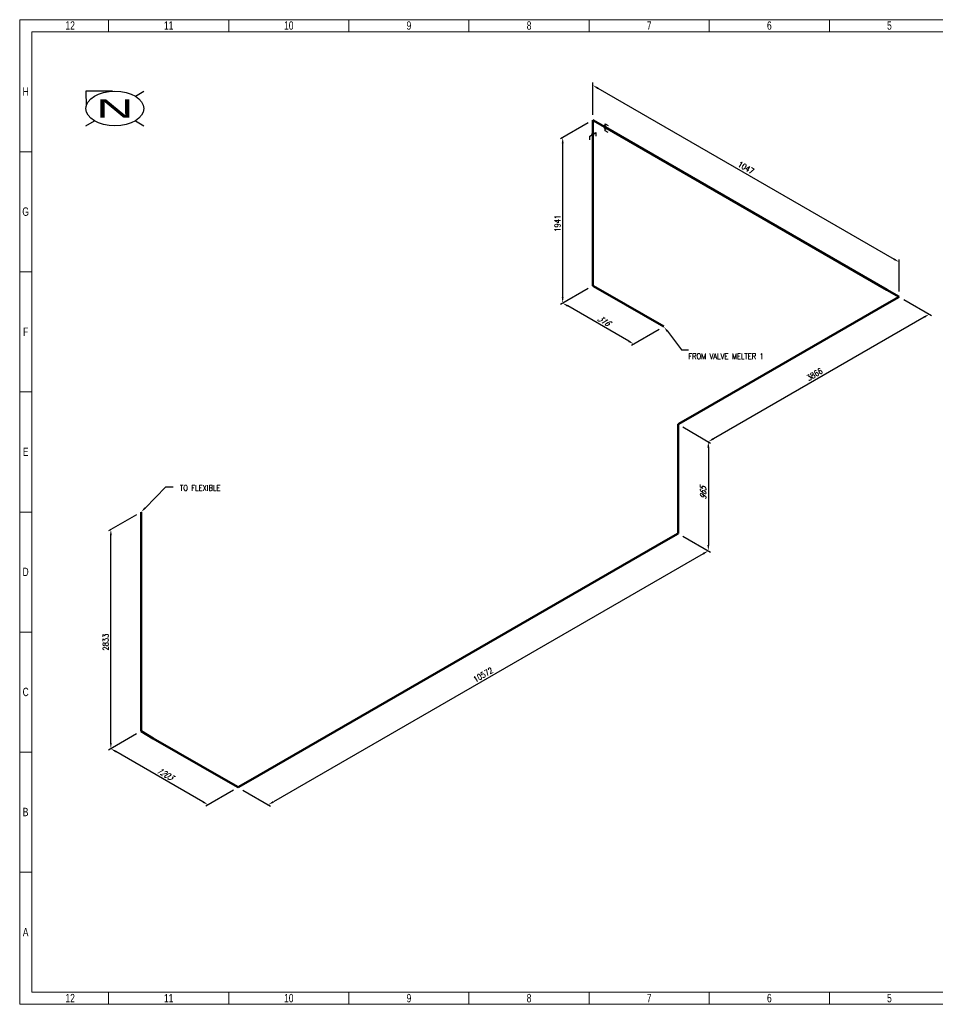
# Model space of a CAD drawing. Header units: millimetres. Extents: x 0 to 594, y -1 to 423.
# Tile 1 of 14: x 0 to 394, y -1 to 423. Entities that reach past the tile are written whole.
import ezdxf
from ezdxf import colors
from ezdxf.entities.mleader import LeaderData, LeaderLine
from ezdxf.enums import TextEntityAlignment as Align
from ezdxf.math import Vec2, Vec3

# ---------------------------------------------------------------- set-up
doc = ezdxf.new("R2010")
doc.units = ezdxf.units.MM
doc.header["$LTSCALE"] = 0.25
for name, color, linetype in [('Annotation', 7, 'Continuous'), ('Dimension', 1, 'Continuous'), ('Weld', 1, 'Continuous')]:
    doc.layers.add(name, color=color, linetype=linetype)
doc.layers.add('Pipe Small Bore', color=30, linetype='Continuous', lineweight=50)
doc.styles.add('AdskIsoAnnotation', font='romans.shx', dxfattribs={"width": 0.8, "height": 1})
doc.styles.add('AdskIsoMetric', font='romans.shx', dxfattribs={"width": 0.8, "height": 2.5})
doc.styles.add('AdskIsoMetric-30', font='romans.shx', dxfattribs={"width": 0.8, "height": 2.5})
doc.styles.add('AdskIsoMetric30', font='romans.shx', dxfattribs={"width": 0.8, "oblique": 30, "height": 2.5})
doc.styles.add('SLDTEXTSTYLE3', font='TXT', dxfattribs={"width": 0.75})
doc.styles.get("Standard").update_dxf_attribs({"font": 'arial.ttf'})
doc.dimstyles.new('AdskIsoMetric', dxfattribs={"dimtxt": 2.5, "dimasz": 2.5, "dimexe": 1, "dimexo": 2, "dimgap": 0.8, "dimtad": 1, "dimdec": 0, "dimrnd": 1, "dimzin": 0, "dimdsep": 46, "dimtxsty": 'AdskIsoMetric', "dimcen": 0, "dimclrt": 7, "dimadec": 0, "dimazin": 0, "dimtfac": 1, "dimtdec": 0, "dimtmove": 1, "dimatfit": 3, "dimfxl": 1, "dimtfill": 1, "dimfrac": 2, "dimtolj": 1, "dimtzin": 0, "dimarcsym": 0})

# ---------------------------------------------------------------- blocks, each defined once
blk = doc.blocks.new('*U2')
at = {"color": 0, "linetype": 'ByBlock', "lineweight": 25}
for p, q in [((-1, 7.48), (-12.5, 7.5)), ((-12.5, 7.5), (-12.39, 1)), ((8.84, 5.3), (12.5, 7.5)), ((-12.5, -7.5), (-8.84, -5.3)), ((8.84, -5.3), (12.5, -7.5))]:
    blk.add_line(p, q, dxfattribs=at)
at = {"color": 0, "linetype": 'ByBlock', "lineweight": -2}
blk.add_line((0, 0), (0, 0), dxfattribs=at)
blk.add_line((0, 0), (0, 0), dxfattribs=at)
blk.add_line((0, 0), (0, 0), dxfattribs=at)
blk.add_line((0, 0), (0, 0), dxfattribs=at)
blk.add_line((0, 0), (0, 0), dxfattribs=at)
at = {"color": 0, "linetype": 'ByBlock', "lineweight": 25}
blk.add_ellipse((0, 0), major_axis=(12.5, 0), ratio=0.6, dxfattribs=at)
at = {"color": 0, "linetype": 'ByBlock', "lineweight": 40, "width": 2}
blk.add_text('N', height=8, dxfattribs=at).set_placement((0, 0), align=Align.MIDDLE_CENTER)
blk = doc.blocks.new('*D15')
at = {"layer": 'Defpoints', "color": 0, "transparency": 16777216}
for p in [(246.86, 308.67), (233.87, 301.17), (277.46, 291.01)]:
    blk.add_point(p, dxfattribs=at)
at = {"layer": 'Dimension', "color": 0, "lineweight": -2, "transparency": 16777216}
for p, q in [((244.86, 307.52), (232.87, 300.59)), ((262.3, 284.76), (236.04, 299.92)), ((275.46, 289.85), (263.47, 282.93))]:
    blk.add_line(p, q, dxfattribs=at)
at = {"layer": 'Dimension', "color": 0, "transparency": 16777216}
for points in [[(236.25, 300.28), (235.83, 299.56), (233.87, 301.17)], [(262.51, 285.12), (262.1, 284.4), (264.47, 283.51)]]:
    blk.add_solid(points, dxfattribs=at)
at = {"layer": 'Dimension', "color": 7, "transparency": 16777216, "insert": (251.41, 293.63), "char_height": 2.5, "attachment_point": 5, "rotation": 330, "style": 'AdskIsoMetric30', "bg_fill": 3, "box_fill_scale": 1.1, "bg_fill_color": 256, "bg_fill_true_color": 13158600, "bg_fill_transparency": 0}
blk.add_mtext('\\A1;316', dxfattribs=at)
blk = doc.blocks.new('*D16')
at = {"layer": 'Defpoints', "color": 0, "transparency": 16777216}
for p in [(246.86, 380), (233.87, 372.5), (246.86, 308.67)]:
    blk.add_point(p, dxfattribs=at)
at = {"layer": 'Dimension', "color": 0, "lineweight": -2, "transparency": 16777216}
for p, q in [((244.86, 378.85), (232.87, 371.92)), ((233.87, 303.67), (233.87, 370)), ((244.86, 307.52), (232.87, 300.59))]:
    blk.add_line(p, q, dxfattribs=at)
at = {"layer": 'Dimension', "color": 0, "transparency": 16777216}
for points in [[(233.46, 370), (234.29, 370), (233.87, 372.5)], [(233.46, 303.67), (234.29, 303.67), (233.87, 301.17)]]:
    blk.add_solid(points, dxfattribs=at)
at = {"layer": 'Dimension', "color": 7, "transparency": 16777216, "insert": (231.63, 335.54), "char_height": 2.5, "attachment_point": 5, "rotation": 90, "style": 'AdskIsoMetric-30', "bg_fill": 3, "box_fill_scale": 1.1, "bg_fill_color": 256, "bg_fill_true_color": 13158600, "bg_fill_transparency": 0}
blk.add_mtext('\\A1;1941', dxfattribs=at)
blk = doc.blocks.new('*D17')
at = {"layer": 'Defpoints', "color": 0, "transparency": 16777216}
for p in [(246.86, 380), (378.75, 318.86), (378.75, 303.86)]:
    blk.add_point(p, dxfattribs=at)
at = {"layer": 'Dimension', "color": 0, "lineweight": -2, "transparency": 16777216}
for p, q in [((246.86, 382.31), (246.86, 396.16)), ((249.03, 393.75), (376.58, 320.11)), ((378.75, 306.17), (378.75, 320.01))]:
    blk.add_line(p, q, dxfattribs=at)
at = {"layer": 'Dimension', "color": 0, "transparency": 16777216}
for points in [[(249.24, 394.11), (248.82, 393.39), (246.86, 395)], [(376.79, 320.47), (376.37, 319.75), (378.75, 318.86)]]:
    blk.add_solid(points, dxfattribs=at)
at = {"layer": 'Dimension', "color": 7, "transparency": 16777216, "insert": (312.8, 359.52), "char_height": 2.5, "attachment_point": 5, "rotation": 330, "style": 'AdskIsoMetric-30', "bg_fill": 3, "box_fill_scale": 1.1, "bg_fill_color": 256, "bg_fill_true_color": 13158600, "bg_fill_transparency": 0}
blk.add_mtext('\\A1;1047', dxfattribs=at)
blk = doc.blocks.new('*D18')
at = {"layer": 'Defpoints', "color": 0, "transparency": 16777216}
for p in [(378.75, 303.86), (283.62, 248.93), (296.61, 241.43)]:
    blk.add_point(p, dxfattribs=at)
at = {"layer": 'Dimension', "color": 0, "lineweight": -2, "transparency": 16777216}
for p, q in [((380.75, 302.7), (392.74, 295.78)), ((389.57, 295.11), (298.77, 242.68)), ((285.62, 247.78), (297.61, 240.86))]:
    blk.add_line(p, q, dxfattribs=at)
at = {"layer": 'Dimension', "color": 0, "transparency": 16777216}
for points in [[(389.36, 295.47), (389.78, 294.75), (391.74, 296.36)], [(298.56, 243.05), (298.98, 242.32), (296.61, 241.43)]]:
    blk.add_solid(points, dxfattribs=at)
at = {"layer": 'Dimension', "color": 7, "transparency": 16777216, "insert": (342.37, 270.44), "char_height": 2.5, "attachment_point": 5, "rotation": 30, "style": 'AdskIsoMetric-30', "bg_fill": 3, "box_fill_scale": 1.1, "bg_fill_color": 256, "bg_fill_true_color": 13158600, "bg_fill_transparency": 0}
blk.add_mtext('\\A1;3866', dxfattribs=at)
blk = doc.blocks.new('*D19')
at = {"layer": 'Defpoints', "color": 0, "transparency": 16777216}
for p in [(283.62, 248.93), (283.62, 201.92), (296.61, 194.42)]:
    blk.add_point(p, dxfattribs=at)
at = {"layer": 'Dimension', "color": 0, "lineweight": -2, "transparency": 16777216}
for p, q in [((285.62, 247.78), (297.61, 240.86)), ((296.61, 238.93), (296.61, 196.92)), ((285.62, 200.76), (297.61, 193.84))]:
    blk.add_line(p, q, dxfattribs=at)
at = {"layer": 'Dimension', "color": 0, "transparency": 16777216}
for points in [[(296.19, 238.93), (297.02, 238.93), (296.61, 241.43)], [(296.19, 196.92), (297.02, 196.92), (296.61, 194.42)]]:
    blk.add_solid(points, dxfattribs=at)
at = {"layer": 'Dimension', "color": 7, "transparency": 16777216, "insert": (294.37, 219.22), "char_height": 2.5, "attachment_point": 5, "rotation": 90, "style": 'AdskIsoMetric30', "bg_fill": 3, "box_fill_scale": 1.1, "bg_fill_color": 256, "bg_fill_true_color": 13158600, "bg_fill_transparency": 0}
blk.add_mtext('\\A1;965', dxfattribs=at)
blk = doc.blocks.new('*D20')
at = {"layer": 'Defpoints', "color": 0, "transparency": 16777216}
for p in [(283.62, 201.92), (94.09, 92.5), (107.09, 85)]:
    blk.add_point(p, dxfattribs=at)
at = {"layer": 'Dimension', "color": 0, "lineweight": -2, "transparency": 16777216}
for p, q in [((285.62, 200.76), (297.61, 193.84)), ((294.44, 193.17), (109.25, 86.25)), ((96.09, 91.34), (108.09, 84.42))]:
    blk.add_line(p, q, dxfattribs=at)
at = {"layer": 'Dimension', "color": 0, "transparency": 16777216}
for points in [[(294.23, 193.53), (294.65, 192.81), (296.61, 194.42)], [(109.04, 86.61), (109.46, 85.89), (107.09, 85)]]:
    blk.add_solid(points, dxfattribs=at)
at = {"layer": 'Dimension', "color": 7, "transparency": 16777216, "insert": (199.61, 141), "char_height": 2.5, "attachment_point": 5, "rotation": 30, "style": 'AdskIsoMetric-30', "bg_fill": 3, "box_fill_scale": 1.1, "bg_fill_color": 256, "bg_fill_true_color": 13158600, "bg_fill_transparency": 0}
blk.add_mtext('\\A1;10572', dxfattribs=at)
blk = doc.blocks.new('*D21')
at = {"layer": 'Defpoints', "color": 0, "transparency": 16777216}
for p in [(52.25, 116.66), (39.26, 109.16), (94.09, 92.5)]:
    blk.add_point(p, dxfattribs=at)
at = {"layer": 'Dimension', "color": 0, "lineweight": -2, "transparency": 16777216}
for p, q in [((50.25, 115.5), (38.26, 108.58)), ((78.94, 86.25), (41.43, 107.91)), ((92.09, 91.34), (80.1, 84.42))]:
    blk.add_line(p, q, dxfattribs=at)
at = {"layer": 'Dimension', "color": 0, "transparency": 16777216}
for points in [[(41.64, 108.27), (41.22, 107.55), (39.26, 109.16)], [(79.15, 86.61), (78.73, 85.89), (81.1, 85)]]:
    blk.add_solid(points, dxfattribs=at)
at = {"layer": 'Dimension', "color": 7, "transparency": 16777216, "insert": (62.42, 98.37), "char_height": 2.5, "attachment_point": 5, "rotation": 330, "style": 'AdskIsoMetric30', "bg_fill": 3, "box_fill_scale": 1.1, "bg_fill_color": 256, "bg_fill_true_color": 13158600, "bg_fill_transparency": 0}
blk.add_mtext('\\A1;1203', dxfattribs=at)
blk = doc.blocks.new('*D22')
at = {"layer": 'Defpoints', "color": 0, "transparency": 16777216}
for p in [(52.25, 211.08), (39.26, 203.58), (52.25, 116.66)]:
    blk.add_point(p, dxfattribs=at)
at = {"layer": 'Dimension', "color": 0, "lineweight": -2, "transparency": 16777216}
for p, q in [((50.25, 209.92), (38.26, 203)), ((39.26, 111.66), (39.26, 201.08)), ((50.25, 115.5), (38.26, 108.58))]:
    blk.add_line(p, q, dxfattribs=at)
at = {"layer": 'Dimension', "color": 0, "transparency": 16777216}
for points in [[(38.85, 201.08), (39.68, 201.08), (39.26, 203.58)], [(38.85, 111.66), (39.68, 111.66), (39.26, 109.16)]]:
    blk.add_solid(points, dxfattribs=at)
at = {"layer": 'Dimension', "color": 7, "transparency": 16777216, "insert": (37.02, 155.07), "char_height": 2.5, "attachment_point": 5, "rotation": 90, "style": 'AdskIsoMetric-30', "bg_fill": 3, "box_fill_scale": 1.1, "bg_fill_color": 256, "bg_fill_true_color": 13158600, "bg_fill_transparency": 0}
blk.add_mtext('\\A1;2833', dxfattribs=at)
blk = doc.blocks.new('Elbow-1-Iso2DSkew90')
at = {"color": 0, "linetype": 'ByBlock', "lineweight": -2, "extrusion": (-1.85216e-11, -0.816497, -0.57735)}
for p, q in [((0, 0), (-5.3, 3.06)), ((5.3, 3.06), (0, 0)), ((0, 0), (0, 0))]:
    blk.add_line(p, q, dxfattribs=at)
blk = doc.blocks.new('Elbow-2-Iso2DSkew90')
at = {"color": 0, "linetype": 'ByBlock', "lineweight": -2, "extrusion": (0.707107, 0.408248, -0.57735)}
for p, q in [((0, 0), (0, 6.12)), ((0, 0), (0, 0)), ((5.3, -3.06), (0, 0))]:
    blk.add_line(p, q, dxfattribs=at)
blk = doc.blocks.new('Elbow-1-Iso2DSkew180')
at = {"color": 0, "linetype": 'ByBlock', "lineweight": -2, "extrusion": (-0.707107, 0.408248, -0.57735)}
for p, q in [((0, 6.12), (0, 0)), ((0, 0), (-5.3, -3.06)), ((0, 0), (0, 0))]:
    blk.add_line(p, q, dxfattribs=at)
blk = doc.blocks.new('Elbow-3-Iso2DSkew90')
at = {"color": 0, "linetype": 'ByBlock', "lineweight": -2, "extrusion": (0.707107, -0.408248, 0.57735)}
for p, q in [((5.3, 3.06), (0, 0)), ((0, 0), (0, -6.12)), ((0, 0), (0, 0))]:
    blk.add_line(p, q, dxfattribs=at)
blk = doc.blocks.new('Elbow-4-Iso2DSkew90')
at = {"color": 0, "linetype": 'ByBlock', "lineweight": -2, "extrusion": (5.55647e-11, -0.816497, -0.57735)}
for p, q in [((-5.3, 3.06), (0, 0)), ((0, 0), (-5.3, -3.06)), ((0, 0), (0, 0))]:
    blk.add_line(p, q, dxfattribs=at)
blk = doc.blocks.new('Elbow-5-Iso2DSkew90')
at = {"color": 0, "linetype": 'ByBlock', "lineweight": -2, "extrusion": (0.707107, 0.408248, -0.57735)}
for p, q in [((0, 0), (0, 6.12)), ((0, 0), (0, 0)), ((5.3, -3.06), (0, 0))]:
    blk.add_line(p, q, dxfattribs=at)
blk = doc.blocks.new('Elbow-1-Iso2DSkew0')
at = {"color": 0, "linetype": 'ByBlock', "lineweight": -2, "extrusion": (0.707107, 0.408248, -0.57735)}
for p, q in [((0, 0), (5.3, -3.06)), ((0, 0), (0, 0)), ((0, -6.12), (0, 0))]:
    blk.add_line(p, q, dxfattribs=at)
blk = doc.blocks.new('SocketWeld-2-IsoRight')
blk.add_hatch(color=256).paths.add_polyline_path([(0.006, -0.044), (0.006, -0.044), (0.006, -0.044), (0.006, -0.044), (0.006, -0.044), (0.007, -0.044), (0.007, -0.044), (0.007, -0.044), (0.007, -0.044), (0.007, -0.044), (0.008, -0.044), (0.008, -0.044), (0.008, -0.044), (0.008, -0.044), (0.009, -0.044), (0.009, -0.044), (0.009, -0.044), (0.009, -0.044), (0.009, -0.044), (0.01, -0.044), (0.01, -0.044), (0.01, -0.044), (0.01, -0.044), (0.01, -0.045), (0.011, -0.045), (0.011, -0.045), (0.011, -0.045), (0.011, -0.045), (0.012, -0.045), (0.012, -0.045), (0.012, -0.045), (0.012, -0.045), (0.012, -0.045), (0.013, -0.045), (0.013, -0.045), (0.013, -0.045), (0.013, -0.045), (0.013, -0.045), (0.014, -0.045), (0.014, -0.045), (0.014, -0.045), (0.014, -0.045), (0.015, -0.045), (0.015, -0.045), (0.015, -0.045), (0.015, -0.045), (0.015, -0.046), (0.016, -0.046), (0.016, -0.046), (0.016, -0.046), (0.016, -0.046), (0.016, -0.046), (0.016, -0.046), (0.017, -0.045), (0.017, -0.045), (0.017, -0.045), (0.017, -0.045), (0.017, -0.045), (0.018, -0.045), (0.018, -0.045), (0.018, -0.045), (0.018, -0.045), (0.018, -0.045), (0.018, -0.045), (0.019, -0.045), (0.019, -0.045), (0.019, -0.045), (0.019, -0.045), (0.019, -0.045), (0.02, -0.045), (0.02, -0.045), (0.02, -0.045), (0.02, -0.045), (0.02, -0.045), (0.02, -0.044), (0.021, -0.044), (0.021, -0.044), (0.021, -0.044), (0.021, -0.044), (0.021, -0.044), (0.022, -0.044), (0.022, -0.044), (0.022, -0.044), (0.022, -0.044), (0.022, -0.044), (0.022, -0.044), (0.023, -0.044), (0.023, -0.044), (0.023, -0.044), (0.023, -0.044), (0.023, -0.044), (0.024, -0.044), (0.024, -0.044), (0.024, -0.044), (0.024, -0.044), (0.024, -0.043), (0.024, -0.043), (0.025, -0.043), (0.025, -0.043), (0.025, -0.043), (0.025, -0.043), (0.025, -0.043), (0.025, -0.043), (0.025, -0.043), (0.026, -0.043), (0.026, -0.043), (0.026, -0.042), (0.026, -0.042), (0.026, -0.042), (0.026, -0.042), (0.026, -0.042), (0.026, -0.042), (0.027, -0.042), (0.027, -0.042), (0.027, -0.041), (0.027, -0.041), (0.027, -0.041), (0.027, -0.041), (0.027, -0.041), (0.028, -0.041), (0.028, -0.041), (0.028, -0.04), (0.028, -0.04), (0.028, -0.04), (0.028, -0.04), (0.028, -0.04), (0.028, -0.04), (0.029, -0.04), (0.029, -0.04), (0.029, -0.039), (0.029, -0.039), (0.029, -0.039), (0.029, -0.039), (0.029, -0.039), (0.03, -0.039), (0.03, -0.039), (0.03, -0.038), (0.03, -0.038), (0.03, -0.038), (0.03, -0.038), (0.03, -0.038), (0.03, -0.038), (0.031, -0.038), (0.031, -0.038), (0.031, -0.037), (0.031, -0.037), (0.031, -0.037), (0.031, -0.037), (0.031, -0.037), (0.032, -0.037), (0.032, -0.037), (0.032, -0.037), (0.032, -0.036), (0.032, -0.036), (0.032, -0.036), (0.032, -0.036), (0.032, -0.035), (0.032, -0.035), (0.032, -0.035), (0.032, -0.035), (0.032, -0.035), (0.032, -0.034), (0.032, -0.034), (0.032, -0.034), (0.032, -0.034), (0.033, -0.034), (0.033, -0.033), (0.033, -0.033), (0.033, -0.033), (0.033, -0.033), (0.033, -0.033), (0.033, -0.032), (0.033, -0.032), (0.033, -0.032), (0.033, -0.032), (0.033, -0.032), (0.033, -0.031), (0.033, -0.031), (0.033, -0.031), (0.034, -0.031), (0.034, -0.03), (0.034, -0.03), (0.034, -0.03), (0.034, -0.03), (0.034, -0.03), (0.034, -0.029), (0.034, -0.029), (0.034, -0.029), (0.034, -0.029), (0.034, -0.029), (0.034, -0.028), (0.034, -0.028), (0.034, -0.028), (0.035, -0.028), (0.035, -0.028), (0.035, -0.027), (0.035, -0.027), (0.035, -0.027), (0.035, -0.027), (0.035, -0.027), (0.035, -0.027), (0.035, -0.026), (0.035, -0.026), (0.035, -0.026), (0.035, -0.026), (0.035, -0.025), (0.035, -0.025), (0.035, -0.025), (0.035, -0.024), (0.035, -0.024), (0.035, -0.024), (0.035, -0.024), (0.035, -0.023), (0.035, -0.023), (0.035, -0.023), (0.035, -0.023), (0.035, -0.022), (0.035, -0.022), (0.035, -0.022), (0.035, -0.022), (0.035, -0.021), (0.035, -0.021), (0.035, -0.021), (0.035, -0.021), (0.035, -0.02), (0.035, -0.02), (0.035, -0.02), (0.035, -0.02), (0.035, -0.019), (0.035, -0.019), (0.035, -0.019), (0.035, -0.018), (0.035, -0.018), (0.035, -0.018), (0.035, -0.018), (0.035, -0.017), (0.035, -0.017), (0.035, -0.017), (0.035, -0.017), (0.035, -0.016), (0.035, -0.016), (0.035, -0.016), (0.035, -0.016), (0.035, -0.015), (0.035, -0.015), (0.035, -0.015), (0.035, -0.015), (0.035, -0.014), (0.035, -0.014), (0.035, -0.014), (0.035, -0.014), (0.035, -0.013), (0.035, -0.013), (0.035, -0.013), (0.035, -0.013), (0.035, -0.012), (0.035, -0.012), (0.034, -0.012), (0.034, -0.011), (0.034, -0.011), (0.034, -0.011), (0.034, -0.011), (0.034, -0.01), (0.034, -0.01), (0.034, -0.01), (0.034, -0.009), (0.034, -0.009), (0.034, -0.009), (0.034, -0.009), (0.034, -0.008), (0.034, -0.008), (0.033, -0.008), (0.033, -0.007), (0.033, -0.007), (0.033, -0.007), (0.033, -0.007), (0.033, -0.006), (0.033, -0.006), (0.033, -0.006), (0.033, -0.005), (0.033, -0.005), (0.033, -0.005), (0.033, -0.005), (0.033, -0.004), (0.033, -0.004), (0.032, -0.004), (0.032, -0.003), (0.032, -0.003), (0.032, -0.003), (0.032, -0.003), (0.032, -0.002), (0.032, -0.002), (0.032, -0.002), (0.032, -0.001), (0.032, -0.001), (0.032, -0.001), (0.032, -0.001), (0.032, 0), (0.032, 0), (0.032, 0), (0.032, 0), (0.031, 0.001), (0.031, 0.001), (0.031, 0.001), (0.031, 0.001), (0.031, 0.002), (0.031, 0.002), (0.031, 0.002), (0.03, 0.003), (0.03, 0.003), (0.03, 0.003), (0.03, 0.003), (0.03, 0.004), (0.03, 0.004), (0.03, 0.004), (0.03, 0.005), (0.029, 0.005), (0.029, 0.005), (0.029, 0.006), (0.029, 0.006), (0.029, 0.006), (0.029, 0.006), (0.029, 0.007), (0.028, 0.007), (0.028, 0.007), (0.028, 0.008), (0.028, 0.008), (0.028, 0.008), (0.028, 0.008), (0.028, 0.009), (0.028, 0.009), (0.027, 0.009), (0.027, 0.01), (0.027, 0.01), (0.027, 0.01), (0.027, 0.01), (0.027, 0.011), (0.027, 0.011), (0.026, 0.011), (0.026, 0.012), (0.026, 0.012), (0.026, 0.012), (0.026, 0.012), (0.026, 0.013), (0.026, 0.013), (0.026, 0.013), (0.025, 0.014), (0.025, 0.014), (0.025, 0.014), (0.025, 0.014), (0.025, 0.014), (0.025, 0.015), (0.025, 0.015), (0.024, 0.015), (0.024, 0.015), (0.024, 0.016), (0.024, 0.016), (0.024, 0.016), (0.024, 0.017), (0.023, 0.017), (0.023, 0.017), (0.023, 0.017), (0.023, 0.018), (0.023, 0.018), (0.022, 0.018), (0.022, 0.018), (0.022, 0.019), (0.022, 0.019), (0.022, 0.019), (0.022, 0.019), (0.021, 0.02), (0.021, 0.02), (0.021, 0.02), (0.021, 0.02), (0.021, 0.021), (0.02, 0.021), (0.02, 0.021), (0.02, 0.021), (0.02, 0.022), (0.02, 0.022), (0.02, 0.022), (0.019, 0.022), (0.019, 0.023), (0.019, 0.023), (0.019, 0.023), (0.019, 0.023), (0.018, 0.024), (0.018, 0.024), (0.018, 0.024), (0.018, 0.025), (0.018, 0.025), (0.018, 0.025), (0.017, 0.025), (0.017, 0.026), (0.017, 0.026), (0.017, 0.026), (0.017, 0.026), (0.016, 0.027), (0.016, 0.027), (0.016, 0.027), (0.016, 0.027), (0.016, 0.027), (0.016, 0.028), (0.015, 0.028), (0.015, 0.028), (0.015, 0.028), (0.015, 0.028), (0.015, 0.029), (0.014, 0.029), (0.014, 0.029), (0.014, 0.029), (0.014, 0.029), (0.013, 0.03), (0.013, 0.03), (0.013, 0.03), (0.013, 0.03), (0.013, 0.03), (0.012, 0.031), (0.012, 0.031), (0.012, 0.031), (0.012, 0.031), (0.012, 0.031), (0.011, 0.032), (0.011, 0.032), (0.011, 0.032), (0.011, 0.032), (0.01, 0.032), (0.01, 0.033), (0.01, 0.033), (0.01, 0.033), (0.01, 0.033), (0.009, 0.033), (0.009, 0.034), (0.009, 0.034), (0.009, 0.034), (0.009, 0.034), (0.008, 0.034), (0.008, 0.035), (0.008, 0.035), (0.008, 0.035), (0.007, 0.035), (0.007, 0.035), (0.007, 0.036), (0.007, 0.036), (0.007, 0.036), (0.006, 0.036), (0.006, 0.037), (0.006, 0.037), (0.006, 0.037), (0.006, 0.037), (0.006, 0.037), (0.005, 0.037), (0.005, 0.037), (0.005, 0.038), (0.005, 0.038), (0.004, 0.038), (0.004, 0.038), (0.004, 0.038), (0.004, 0.038), (0.003, 0.038), (0.003, 0.038), (0.003, 0.039), (0.003, 0.039), (0.003, 0.039), (0.002, 0.039), (0.002, 0.039), (0.002, 0.039), (0.002, 0.039), (0.001, 0.039), (0.001, 0.04), (0.001, 0.04), (0.001, 0.04), (0.001, 0.04), (0, 0.04), (0, 0.04), (0, 0.04), (0, 0.041), (-0.001, 0.041), (-0.001, 0.041), (-0.001, 0.041), (-0.001, 0.041), (-0.001, 0.041), (-0.002, 0.041), (-0.002, 0.041), (-0.002, 0.042), (-0.002, 0.042), (-0.003, 0.042), (-0.003, 0.042), (-0.003, 0.042), (-0.003, 0.042), (-0.004, 0.042), (-0.004, 0.042), (-0.004, 0.043), (-0.004, 0.043), (-0.004, 0.043), (-0.005, 0.043), (-0.005, 0.043), (-0.005, 0.043), (-0.005, 0.043), (-0.006, 0.044), (-0.006, 0.044), (-0.006, 0.044), (-0.006, 0.044), (-0.006, 0.044), (-0.006, 0.044), (-0.007, 0.044), (-0.007, 0.044), (-0.007, 0.044), (-0.007, 0.044), (-0.007, 0.044), (-0.008, 0.044), (-0.008, 0.044), (-0.008, 0.044), (-0.008, 0.044), (-0.009, 0.044), (-0.009, 0.044), (-0.009, 0.044), (-0.009, 0.044), (-0.009, 0.044), (-0.01, 0.044), (-0.01, 0.044), (-0.01, 0.044), (-0.01, 0.044), (-0.01, 0.045), (-0.011, 0.045), (-0.011, 0.045), (-0.011, 0.045), (-0.011, 0.045), (-0.012, 0.045), (-0.012, 0.045), (-0.012, 0.045), (-0.012, 0.045), (-0.012, 0.045), (-0.013, 0.045), (-0.013, 0.045), (-0.013, 0.045), (-0.013, 0.045), (-0.013, 0.045), (-0.014, 0.045), (-0.014, 0.045), (-0.014, 0.045), (-0.014, 0.045), (-0.015, 0.045), (-0.015, 0.045), (-0.015, 0.045), (-0.015, 0.045), (-0.015, 0.046), (-0.016, 0.046), (-0.016, 0.046), (-0.016, 0.046), (-0.016, 0.046), (-0.016, 0.046), (-0.016, 0.046), (-0.017, 0.045), (-0.017, 0.045), (-0.017, 0.045), (-0.017, 0.045), (-0.017, 0.045), (-0.018, 0.045), (-0.018, 0.045), (-0.018, 0.045), (-0.018, 0.045), (-0.018, 0.045), (-0.018, 0.045), (-0.019, 0.045), (-0.019, 0.045), (-0.019, 0.045), (-0.019, 0.045), (-0.019, 0.045), (-0.02, 0.045), (-0.02, 0.045), (-0.02, 0.045), (-0.02, 0.045), (-0.02, 0.045), (-0.02, 0.044), (-0.021, 0.044), (-0.021, 0.044), (-0.021, 0.044), (-0.021, 0.044), (-0.021, 0.044), (-0.022, 0.044), (-0.022, 0.044), (-0.022, 0.044), (-0.022, 0.044), (-0.022, 0.044), (-0.022, 0.044), (-0.023, 0.044), (-0.023, 0.044), (-0.023, 0.044), (-0.023, 0.044), (-0.023, 0.044), (-0.024, 0.044), (-0.024, 0.044), (-0.024, 0.044), (-0.024, 0.044), (-0.024, 0.043), (-0.024, 0.043), (-0.025, 0.043), (-0.025, 0.043), (-0.025, 0.043), (-0.025, 0.043), (-0.025, 0.043), (-0.025, 0.043), (-0.025, 0.043), (-0.026, 0.043), (-0.026, 0.043), (-0.026, 0.042), (-0.026, 0.042), (-0.026, 0.042), (-0.026, 0.042), (-0.026, 0.042), (-0.026, 0.042), (-0.027, 0.042), (-0.027, 0.042), (-0.027, 0.041), (-0.027, 0.041), (-0.027, 0.041), (-0.027, 0.041), (-0.027, 0.041), (-0.028, 0.041), (-0.028, 0.041), (-0.028, 0.04), (-0.028, 0.04), (-0.028, 0.04), (-0.028, 0.04), (-0.028, 0.04), (-0.028, 0.04), (-0.029, 0.04), (-0.029, 0.04), (-0.029, 0.039), (-0.029, 0.039), (-0.029, 0.039), (-0.029, 0.039), (-0.029, 0.039), (-0.03, 0.039), (-0.03, 0.039), (-0.03, 0.038), (-0.03, 0.038), (-0.03, 0.038), (-0.03, 0.038), (-0.03, 0.038), (-0.03, 0.038), (-0.031, 0.038), (-0.031, 0.038), (-0.031, 0.037), (-0.031, 0.037), (-0.031, 0.037), (-0.031, 0.037), (-0.031, 0.037), (-0.032, 0.037), (-0.032, 0.037), (-0.032, 0.037), (-0.032, 0.036), (-0.032, 0.036), (-0.032, 0.036), (-0.032, 0.036), (-0.032, 0.035), (-0.032, 0.035), (-0.032, 0.035), (-0.032, 0.035), (-0.032, 0.035), (-0.032, 0.034), (-0.032, 0.034), (-0.032, 0.034), (-0.032, 0.034), (-0.033, 0.034), (-0.033, 0.033), (-0.033, 0.033), (-0.033, 0.033), (-0.033, 0.033), (-0.033, 0.033), (-0.033, 0.032), (-0.033, 0.032), (-0.033, 0.032), (-0.033, 0.032), (-0.033, 0.032), (-0.033, 0.031), (-0.033, 0.031), (-0.033, 0.031), (-0.034, 0.031), (-0.034, 0.03), (-0.034, 0.03), (-0.034, 0.03), (-0.034, 0.03), (-0.034, 0.03), (-0.034, 0.029), (-0.034, 0.029), (-0.034, 0.029), (-0.034, 0.029), (-0.034, 0.029), (-0.034, 0.028), (-0.034, 0.028), (-0.034, 0.028), (-0.035, 0.028), (-0.035, 0.028), (-0.035, 0.027), (-0.035, 0.027), (-0.035, 0.027), (-0.035, 0.027), (-0.035, 0.027), (-0.035, 0.027), (-0.035, 0.026), (-0.035, 0.026), (-0.035, 0.026), (-0.035, 0.026), (-0.035, 0.025), (-0.035, 0.025), (-0.035, 0.025), (-0.035, 0.024), (-0.035, 0.024), (-0.035, 0.024), (-0.035, 0.024), (-0.035, 0.023), (-0.035, 0.023), (-0.035, 0.023), (-0.035, 0.023), (-0.035, 0.022), (-0.035, 0.022), (-0.035, 0.022), (-0.035, 0.022), (-0.035, 0.021), (-0.035, 0.021), (-0.035, 0.021), (-0.035, 0.021), (-0.035, 0.02), (-0.035, 0.02), (-0.035, 0.02), (-0.035, 0.02), (-0.035, 0.019), (-0.035, 0.019), (-0.035, 0.019), (-0.035, 0.018), (-0.035, 0.018), (-0.035, 0.018), (-0.035, 0.018), (-0.035, 0.017), (-0.035, 0.017), (-0.035, 0.017), (-0.035, 0.017), (-0.035, 0.016), (-0.035, 0.016), (-0.035, 0.016), (-0.035, 0.016), (-0.035, 0.015), (-0.035, 0.015), (-0.035, 0.015), (-0.035, 0.015), (-0.035, 0.014), (-0.035, 0.014), (-0.035, 0.014), (-0.035, 0.014), (-0.035, 0.013), (-0.035, 0.013), (-0.035, 0.013), (-0.035, 0.013), (-0.035, 0.012), (-0.035, 0.012), (-0.034, 0.012), (-0.034, 0.011), (-0.034, 0.011), (-0.034, 0.011), (-0.034, 0.011), (-0.034, 0.01), (-0.034, 0.01), (-0.034, 0.01), (-0.034, 0.009), (-0.034, 0.009), (-0.034, 0.009), (-0.034, 0.009), (-0.034, 0.008), (-0.034, 0.008), (-0.033, 0.008), (-0.033, 0.007), (-0.033, 0.007), (-0.033, 0.007), (-0.033, 0.007), (-0.033, 0.006), (-0.033, 0.006), (-0.033, 0.006), (-0.033, 0.005), (-0.033, 0.005), (-0.033, 0.005), (-0.033, 0.005), (-0.033, 0.004), (-0.033, 0.004), (-0.032, 0.004), (-0.032, 0.003), (-0.032, 0.003), (-0.032, 0.003), (-0.032, 0.003), (-0.032, 0.002), (-0.032, 0.002), (-0.032, 0.002), (-0.032, 0.001), (-0.032, 0.001), (-0.032, 0.001), (-0.032, 0.001), (-0.032, 0), (-0.032, 0), (-0.032, 0), (-0.032, 0), (-0.031, -0.001), (-0.031, -0.001), (-0.031, -0.001), (-0.031, -0.001), (-0.031, -0.002), (-0.031, -0.002), (-0.031, -0.002), (-0.03, -0.003), (-0.03, -0.003), (-0.03, -0.003), (-0.03, -0.004), (-0.03, -0.004), (-0.03, -0.004), (-0.03, -0.004), (-0.03, -0.005), (-0.029, -0.005), (-0.029, -0.005), (-0.029, -0.006), (-0.029, -0.006), (-0.029, -0.006), (-0.029, -0.006), (-0.029, -0.007), (-0.028, -0.007), (-0.028, -0.007), (-0.028, -0.008), (-0.028, -0.008), (-0.028, -0.008), (-0.028, -0.008), (-0.028, -0.009), (-0.028, -0.009), (-0.027, -0.009), (-0.027, -0.01), (-0.027, -0.01), (-0.027, -0.01), (-0.027, -0.01), (-0.027, -0.011), (-0.027, -0.011), (-0.026, -0.011), (-0.026, -0.012), (-0.026, -0.012), (-0.026, -0.012), (-0.026, -0.012), (-0.026, -0.013), (-0.026, -0.013), (-0.026, -0.013), (-0.025, -0.014), (-0.025, -0.014), (-0.025, -0.014), (-0.025, -0.014), (-0.025, -0.014), (-0.025, -0.015), (-0.025, -0.015), (-0.024, -0.015), (-0.024, -0.015), (-0.024, -0.016), (-0.024, -0.016), (-0.024, -0.016), (-0.024, -0.017), (-0.023, -0.017), (-0.023, -0.017), (-0.023, -0.017), (-0.023, -0.018), (-0.023, -0.018), (-0.022, -0.018), (-0.022, -0.018), (-0.022, -0.019), (-0.022, -0.019), (-0.022, -0.019), (-0.022, -0.019), (-0.021, -0.02), (-0.021, -0.02), (-0.021, -0.02), (-0.021, -0.02), (-0.021, -0.021), (-0.02, -0.021), (-0.02, -0.021), (-0.02, -0.021), (-0.02, -0.022), (-0.02, -0.022), (-0.02, -0.022), (-0.019, -0.022), (-0.019, -0.023), (-0.019, -0.023), (-0.019, -0.023), (-0.019, -0.023), (-0.018, -0.024), (-0.018, -0.024), (-0.018, -0.024), (-0.018, -0.025), (-0.018, -0.025), (-0.018, -0.025), (-0.017, -0.025), (-0.017, -0.026), (-0.017, -0.026), (-0.017, -0.026), (-0.017, -0.026), (-0.016, -0.027), (-0.016, -0.027), (-0.016, -0.027), (-0.016, -0.027), (-0.016, -0.027), (-0.016, -0.028), (-0.015, -0.028), (-0.015, -0.028), (-0.015, -0.028), (-0.015, -0.028), (-0.015, -0.029), (-0.014, -0.029), (-0.014, -0.029), (-0.014, -0.029), (-0.014, -0.029), (-0.013, -0.03), (-0.013, -0.03), (-0.013, -0.03), (-0.013, -0.03), (-0.013, -0.03), (-0.012, -0.031), (-0.012, -0.031), (-0.012, -0.031), (-0.012, -0.031), (-0.012, -0.031), (-0.011, -0.032), (-0.011, -0.032), (-0.011, -0.032), (-0.011, -0.032), (-0.01, -0.032), (-0.01, -0.033), (-0.01, -0.033), (-0.01, -0.033), (-0.01, -0.033), (-0.009, -0.033), (-0.009, -0.034), (-0.009, -0.034), (-0.009, -0.034), (-0.009, -0.034), (-0.008, -0.034), (-0.008, -0.035), (-0.008, -0.035), (-0.008, -0.035), (-0.007, -0.035), (-0.007, -0.035), (-0.007, -0.036), (-0.007, -0.036), (-0.007, -0.036), (-0.006, -0.036), (-0.006, -0.037), (-0.006, -0.037), (-0.006, -0.037), (-0.006, -0.037), (-0.006, -0.037), (-0.005, -0.037), (-0.005, -0.037), (-0.005, -0.038), (-0.005, -0.038), (-0.004, -0.038), (-0.004, -0.038), (-0.004, -0.038), (-0.004, -0.038), (-0.004, -0.038), (-0.003, -0.038), (-0.003, -0.039), (-0.003, -0.039), (-0.003, -0.039), (-0.002, -0.039), (-0.002, -0.039), (-0.002, -0.039), (-0.002, -0.039), (-0.001, -0.039), (-0.001, -0.04), (-0.001, -0.04), (-0.001, -0.04), (-0.001, -0.04), (0, -0.04), (0, -0.04), (0, -0.04), (0, -0.041), (0.001, -0.041), (0.001, -0.041), (0.001, -0.041), (0.001, -0.041), (0.001, -0.041), (0.002, -0.041), (0.002, -0.041), (0.002, -0.042), (0.002, -0.042), (0.003, -0.042), (0.003, -0.042), (0.003, -0.042), (0.003, -0.042), (0.003, -0.042), (0.004, -0.042), (0.004, -0.043), (0.004, -0.043), (0.004, -0.043), (0.005, -0.043), (0.005, -0.043), (0.005, -0.043), (0.005, -0.043)], flags=0)
at = {"color": 0, "linetype": 'ByBlock', "lineweight": -2, "extrusion": (-0.707107, -0.408248, 0.57735)}
for p, q in [((-0.088, 0.153), (0, 0.102)), ((-0.032, 0.037), (-0.035, 0.027)), ((-0.035, 0.027), (-0.035, 0.014)), ((-0.035, 0.014), (-0.032, 0)), ((-0.025, 0.043), (-0.032, 0.037)), ((-0.016, 0.046), (-0.025, 0.043)), ((-0.006, 0.044), (-0.016, 0.046)), ((0.006, 0.037), (-0.006, 0.044)), ((0, 0.102), (0, -0.102)), ((0.016, 0.027), (0.006, 0.037)), ((0.025, 0.014), (0.016, 0.027)), ((0.032, 0), (0.025, 0.014)), ((0.035, -0.014), (0.032, 0)), ((0, -0.102), (-0.088, -0.051)), ((-0.032, 0), (-0.025, -0.014)), ((-0.025, -0.014), (-0.016, -0.027)), ((-0.016, -0.027), (-0.006, -0.037)), ((-0.006, -0.037), (0.006, -0.044)), ((0.006, -0.044), (0.016, -0.046)), ((0.016, -0.046), (0.025, -0.043)), ((0.025, -0.043), (0.032, -0.037)), ((0.032, -0.037), (0.035, -0.027)), ((0.035, -0.027), (0.035, -0.014))]:
    blk.add_line(p, q, dxfattribs=at)
blk = doc.blocks.new('cajetin')
at = {"color": 7, "linetype": 'Continuous', "lineweight": 18}
for p, q in [((0, 0), (0, 615)), ((0, 615), (861, 615)), ((55.5, 607.5), (55.5, 615)), ((130.5, 607.5), (130.5, 615)), ((205.5, 607.5), (205.5, 615)), ((280.5, 607.5), (280.5, 615)), ((355.5, 607.5), (355.5, 615)), ((430.5, 607.5), (430.5, 615)), ((505.5, 607.5), (505.5, 615)), ((7.5, 7.5), (7.5, 607.5)), ((7.5, 607.5), (853.5, 607.5)), ((430.5, 607.5), (430.5, 607.5)), ((7.5, 532.5), (0, 532.5)), ((7.5, 457.5), (0, 457.5)), ((7.5, 382.5), (0, 382.5)), ((7.5, 307.5), (0, 307.5)), ((7.5, 307.5), (7.5, 307.5)), ((7.5, 232.5), (0, 232.5)), ((7.5, 157.5), (0, 157.5)), ((7.5, 82.5), (0, 82.5)), ((853.5, 7.5), (7.5, 7.5)), ((55.5, 7.5), (55.5, 0)), ((130.5, 7.5), (130.5, 0)), ((205.5, 7.5), (205.5, 0)), ((280.5, 7.5), (280.5, 0)), ((355.5, 7.5), (355.5, 0)), ((430.5, 7.5), (430.5, 7.5)), ((430.5, 7.5), (430.5, 0)), ((505.5, 7.5), (505.5, 0)), ((861, 0), (0, 0))]:
    blk.add_line(p, q, dxfattribs=at)
at = {"color": 7, "linetype": 'Continuous', "lineweight": 0, "char_height": 5.25, "attachment_point": 2, "style": 'SLDTEXTSTYLE3'}
for s, insert in [('12', (31.51, 613.99)), ('11', (93.01, 613.99)), ('10', (168.01, 613.99)), ('9', (243.01, 613.99)), ('8', (318.01, 613.99)), ('7', (393.01, 613.99)), ('6', (468.01, 613.99)), ('5', (543.01, 613.99)), ('H', (3.75, 572.74)), ('G', (3.68, 497.74)), ('F', (3.71, 422.74)), ('E', (3.74, 347.74)), ('D', (3.68, 272.74)), ('C', (3.73, 197.74)), ('B', (3.69, 122.74)), ('A', (3.7, 47.74)), ('12', (31.51, 6.49)), ('11', (93.01, 6.49)), ('10', (168.01, 6.49)), ('9', (243.01, 6.49)), ('8', (318.01, 6.49)), ('7', (393.01, 6.49)), ('6', (468.01, 6.49)), ('5', (543.01, 6.49))]:
    blk.add_mtext(s, dxfattribs=dict(at, insert=insert))

msp = doc.modelspace()

# ---------------------------------------------------------------- block references
msp.add_blockref('*U2', (41, 385))

# ---------------------------------------------------------------- leaders
at = {"layer": 'Annotation'}
ml = msp.add_multileader_mtext('Standard', dxfattribs=at)
ml.set_content('')
ml.set_leader_properties()
ml.build(insert=Vec2(0, 0))
ml.multileader.update_dxf_attribs({"dogleg_length": 3.062, "arrow_head_size": 2.5})
ctx = ml.context
ctx.base_point, ctx.arrow_head_size = Vec3(281.938, 281), 2.5
notes = []
notes.append((ctx, [(0, (1, 1, 0), (285, 281), (1, 0), 3.062, [(0, [(277.459, 291.007)], 0, [])])]))
ctx.mtext, ml.multileader.dxf.content_type = None, 0
ml = msp.add_multileader_mtext('Standard', dxfattribs=at)
ml.set_content('')
ml.set_leader_properties()
ml.build(insert=Vec2(0, 0))
ml.multileader.update_dxf_attribs({"dogleg_length": 3.062, "arrow_head_size": 2.5})
ctx = ml.context
ctx.base_point, ctx.arrow_head_size = Vec3(59.938, 222), 2.5
notes.append((ctx, [(0, (1, 1, 0), (63, 222), (1, 0), 3.062, [(0, [(52.254, 211.077)], 0, [])])]))
ctx.mtext, ml.multileader.dxf.content_type = None, 0
for ctx, leaders in notes:
    for number, flags, end, landing, length, lines in leaders:
        leader = LeaderData()
        leader.index, (leader.has_last_leader_line, leader.has_dogleg_vector, leader.attachment_direction) = number, flags
        leader.last_leader_point, leader.dogleg_vector, leader.dogleg_length = Vec3(end), Vec3(landing), length
        for number, points, colour, breaks in lines:
            line = LeaderLine()
            line.index, line.vertices, line.color, line.breaks = number, Vec3.list(points), colors.encode_raw_color(colour), breaks
            leader.lines.append(line)
        ctx.leaders.append(leader)

# ---------------------------------------------------------------- next in the draw order: dimensions: what is measured, and where the dimension line sits
at = {"layer": 'Dimension'}
dim = msp.add_linear_dim(base=(233.873, 301.171), p1=(277.459, 291.007), p2=(246.863, 308.671), angle=150, text='316', dimstyle='AdskIsoMetric', override={"dimtad": 0, "dimlfac": 8.93291, "dimtxsty": 'AdskIsoMetric30', "dimse1": 0, "dimse2": 0, "dimsd1": 0, "dimsd2": 0, "dimtmove": 1}, dxfattribs=at)
dim.commit()
dim.dimension.update_dxf_attribs({"geometry": '*D15', "text_midpoint": (251.411, 293.632), "dimtype": 160})

# ---------------------------------------------------------------- next in the draw order: dimensions: what is measured, and where the dimension line sits
dim = msp.add_linear_dim(base=(233.873, 372.5), p1=(246.863, 308.671), p2=(246.863, 380), angle=90, text='1941', dimstyle='AdskIsoMetric', override={"dimtad": 0, "dimlfac": 27.207255, "dimtxsty": 'AdskIsoMetric-30', "dimse1": 0, "dimse2": 0, "dimsd1": 0, "dimsd2": 0, "dimtmove": 1}, dxfattribs=at)
dim.commit()
dim.dimension.update_dxf_attribs({"geometry": '*D16', "text_midpoint": (231.633, 335.543), "dimtype": 160})

# ---------------------------------------------------------------- next in the draw order: dimensions: what is measured, and where the dimension line sits
dim = msp.add_linear_dim(base=(378.746, 318.858), p1=(246.863, 380), p2=(378.746, 303.858), angle=330, text='1047', dimstyle='AdskIsoMetric', override={"dimtad": 0, "dimlfac": 6.873953, "dimtxsty": 'AdskIsoMetric-30', "dimse1": 0, "dimse2": 0, "dimsd1": 0, "dimsd2": 0, "dimtmove": 1}, dxfattribs=at)
dim.commit()
dim.dimension.update_dxf_attribs({"geometry": '*D17', "text_midpoint": (312.804, 359.516), "dimtype": 160})

# ---------------------------------------------------------------- next in the draw order: linework, layer by layer
at = {"layer": 'Pipe Small Bore'}
for points in [[(246.863, 314.795), (246.863, 373.877)], [(252.166, 376.939), (373.442, 306.92)], [(277.459, 291.007), (252.166, 305.609)]]:
    msp.add_lwpolyline(points, dxfattribs=at)

# ---------------------------------------------------------------- next in the draw order: block references
for name, p in [('Elbow-1-Iso2DSkew0', (246.863, 380)), ('Elbow-5-Iso2DSkew90', (246.863, 308.671))]:
    msp.add_blockref(name, p, dxfattribs=at)
at = {"layer": 'Weld', "xscale": 15, "yscale": 15, "zscale": 15}
for p, rotation in [((252.166, 376.939), 180.0000000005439), ((246.863, 373.877), 120.0000000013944)]:
    msp.add_blockref('SocketWeld-2-IsoRight', p, dxfattribs=dict(at, rotation=rotation))

# ---------------------------------------------------------------- next in the draw order: dimensions: what is measured, and where the dimension line sits
at = {"layer": 'Dimension'}
dim = msp.add_linear_dim(base=(296.606, 241.434), p1=(378.746, 303.858), p2=(283.615, 248.934), angle=210, text='3866', dimstyle='AdskIsoMetric', override={"dimtad": 0, "dimlfac": 35.192724, "dimtxsty": 'AdskIsoMetric-30', "dimse1": 0, "dimse2": 0, "dimsd1": 0, "dimsd2": 0, "dimtmove": 1}, dxfattribs=at)
dim.commit()
dim.dimension.update_dxf_attribs({"geometry": '*D18', "text_midpoint": (342.371, 270.443), "dimtype": 160})

# ---------------------------------------------------------------- next in the draw order: linework, layer by layer
at = {"layer": 'Pipe Small Bore'}
msp.add_lwpolyline([(373.442, 300.796), (288.919, 251.996)], dxfattribs=at)

# ---------------------------------------------------------------- next in the draw order: block references
msp.add_blockref('Elbow-4-Iso2DSkew90', (378.746, 303.858), dxfattribs=at)

# ---------------------------------------------------------------- next in the draw order: dimensions: what is measured, and where the dimension line sits
at = {"layer": 'Dimension'}
dim = msp.add_linear_dim(base=(296.606, 194.419), p1=(283.615, 248.934), p2=(283.615, 201.919), angle=270, text='965', dimstyle='AdskIsoMetric', override={"dimtad": 0, "dimlfac": 20.525326, "dimtxsty": 'AdskIsoMetric30', "dimse1": 0, "dimse2": 0, "dimsd1": 0, "dimsd2": 0, "dimtmove": 1}, dxfattribs=at)
dim.commit()
dim.dimension.update_dxf_attribs({"geometry": '*D19', "text_midpoint": (294.366, 219.22), "dimtype": 160})

# ---------------------------------------------------------------- next in the draw order: linework, layer by layer
at = {"layer": 'Pipe Small Bore'}
msp.add_lwpolyline([(283.615, 242.811), (283.615, 208.043)], dxfattribs=at)

# ---------------------------------------------------------------- next in the draw order: block references
msp.add_blockref('Elbow-3-Iso2DSkew90', (283.615, 248.934), dxfattribs=at)

# ---------------------------------------------------------------- next in the draw order: dimensions: what is measured, and where the dimension line sits
at = {"layer": 'Dimension'}
dim = msp.add_linear_dim(base=(107.085, 85), p1=(283.615, 201.919), p2=(94.095, 92.5), angle=210, text='10572', dimstyle='AdskIsoMetric', override={"dimtad": 0, "dimlfac": 48.311268, "dimtxsty": 'AdskIsoMetric-30', "dimse1": 0, "dimse2": 0, "dimsd1": 0, "dimsd2": 0, "dimtmove": 1}, dxfattribs=at)
dim.commit()
dim.dimension.update_dxf_attribs({"geometry": '*D20', "text_midpoint": (199.605, 141.003), "dimtype": 160})

# ---------------------------------------------------------------- next in the draw order: linework, layer by layer
at = {"layer": 'Pipe Small Bore'}
msp.add_lwpolyline([(278.312, 198.858), (99.398, 95.561)], dxfattribs=at)

# ---------------------------------------------------------------- next in the draw order: block references
msp.add_blockref('Elbow-1-Iso2DSkew180', (283.615, 201.919), dxfattribs=at)

# ---------------------------------------------------------------- next in the draw order: dimensions: what is measured, and where the dimension line sits
at = {"layer": 'Dimension'}
dim = msp.add_linear_dim(base=(39.264, 109.156), p1=(94.095, 92.5), p2=(52.254, 116.656), angle=150, text='1203', dimstyle='AdskIsoMetric', override={"dimtad": 0, "dimlfac": 24.907371, "dimtxsty": 'AdskIsoMetric30', "dimse1": 0, "dimse2": 0, "dimsd1": 0, "dimsd2": 0, "dimtmove": 1}, dxfattribs=at)
dim.commit()
dim.dimension.update_dxf_attribs({"geometry": '*D21', "text_midpoint": (62.424, 98.371), "dimtype": 160})

# ---------------------------------------------------------------- next in the draw order: linework, layer by layer
at = {"layer": 'Pipe Small Bore'}
msp.add_lwpolyline([(88.791, 95.561), (57.558, 113.594)], dxfattribs=at)

# ---------------------------------------------------------------- next in the draw order: block references
msp.add_blockref('Elbow-1-Iso2DSkew90', (94.095, 92.5), dxfattribs=at)

# ---------------------------------------------------------------- next in the draw order: dimensions: what is measured, and where the dimension line sits
at = {"layer": 'Dimension'}
dim = msp.add_linear_dim(base=(39.264, 203.577), p1=(52.254, 116.656), p2=(52.254, 211.077), angle=90, text='2833', dimstyle='AdskIsoMetric', override={"dimtad": 0, "dimlfac": 30.007558, "dimtxsty": 'AdskIsoMetric-30', "dimse1": 0, "dimse2": 0, "dimsd1": 0, "dimsd2": 0, "dimtmove": 1}, dxfattribs=at)
dim.commit()
dim.dimension.update_dxf_attribs({"geometry": '*D22', "text_midpoint": (37.024, 155.073), "dimtype": 160})

# ---------------------------------------------------------------- next in the draw order: linework, layer by layer
at = {"layer": 'Pipe Small Bore'}
msp.add_lwpolyline([(52.254, 122.78), (52.254, 211.077)], dxfattribs=at)

# ---------------------------------------------------------------- next in the draw order: block references
at = {"xscale": 0.689895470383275, "yscale": 0.689895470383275, "zscale": 0.689895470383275}
msp.add_blockref('cajetin', (0, -1), dxfattribs=at)
at = {"layer": 'Pipe Small Bore'}
msp.add_blockref('Elbow-2-Iso2DSkew90', (52.254, 116.656), dxfattribs=at)

# ---------------------------------------------------------------- next in the draw order: texts
at = {"layer": 'Annotation', "char_height": 2.5, "attachment_point": 7, "style": 'AdskIsoAnnotation', "bg_fill": 3, "box_fill_scale": 1, "bg_fill_color": 256, "bg_fill_true_color": 13158600, "bg_fill_transparency": 0}
for s, insert in [('FROM VALVE MELTER 1', (288, 277)), ('TO FLEXIBLE', (69.017, 220.267))]:
    msp.add_mtext(s, dxfattribs=dict(at, insert=insert))

doc.saveas('drawing.dxf')
